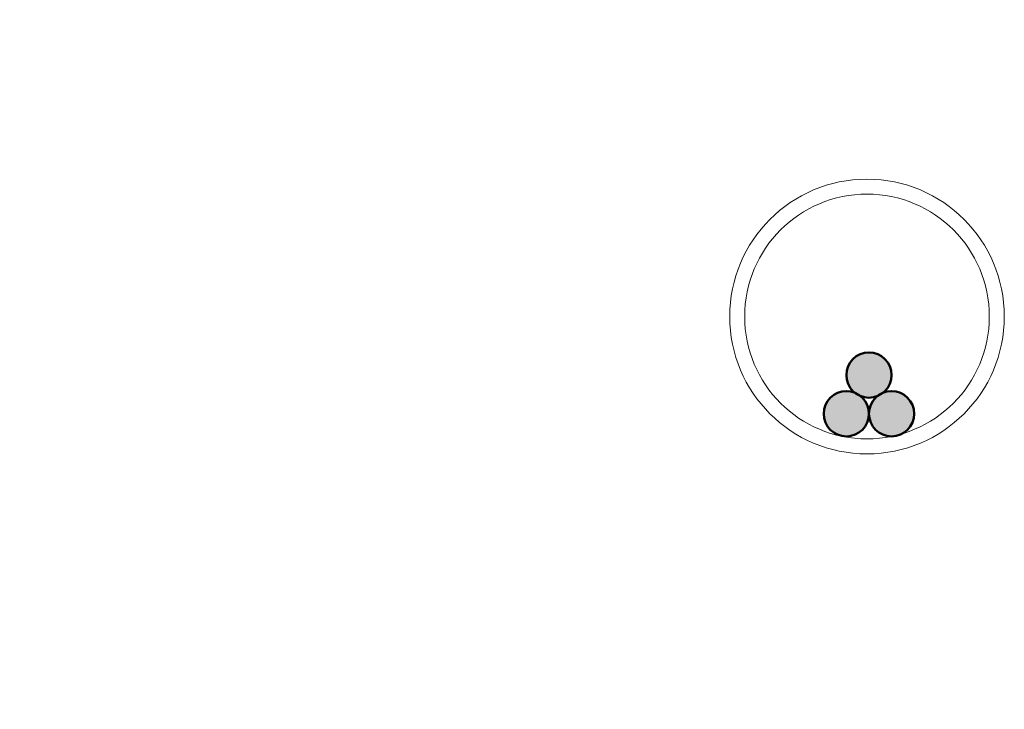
# Model space of a CAD drawing. Header units: millimetres. Extents: x 0 to 1260, y 0 to 297.
# Tile 1 of 104: x 0 to 114, y 0 to 80. Entities that reach past the tile are written whole.
import ezdxf

# ---------------------------------------------------------------- set-up
doc = ezdxf.new("R2010")
doc.units = ezdxf.units.MM
doc.linetypes.add('K5LT_BASIC', pattern=[0])
doc.linetypes.add('K5LT_THIN', pattern=[0])
doc.layers.add('Системный слой', color=7, linetype='Continuous')

# ---------------------------------------------------------------- blocks, each defined once
blk = doc.blocks.new('U124')
at = {"layer": 'Системный слой', "color": 7, "linetype": 'K5LT_THIN', "lineweight": 18}
for radius in [15.95, 14.21]:
    blk.add_circle((98.43, 45.6), radius, dxfattribs=at)
blk = doc.blocks.new('U135')
at = {"layer": 'Системный слой', "true_color": 0x666666}
for points in [[(101.28, 38.81), (101.12, 39.71), (100.67, 40.5), (99.97, 41.09), (99.11, 41.4), (98.19, 41.39), (97.34, 41.08), (96.64, 40.49), (96.19, 39.7), (96.03, 38.8), (96.19, 37.9), (96.65, 37.11), (97.36, 36.53), (98.22, 36.22), (99.13, 36.23), (99.99, 36.54), (100.68, 37.14), (101.13, 37.93)], [(98.66, 34.32), (98.5, 35.21), (98.04, 36), (97.34, 36.59), (96.48, 36.9), (95.57, 36.9), (94.71, 36.59), (94.01, 36), (93.56, 35.2), (93.4, 34.3), (93.57, 33.41), (94.03, 32.62), (94.73, 32.03), (95.59, 31.73), (96.5, 31.73), (97.36, 32.05), (98.05, 32.64), (98.51, 33.44)], [(103.91, 34.32), (103.75, 35.21), (103.29, 36), (102.59, 36.59), (101.73, 36.9), (100.82, 36.9), (99.96, 36.59), (99.27, 36), (98.81, 35.2), (98.66, 34.3), (98.82, 33.41), (99.28, 32.62), (99.98, 32.03), (100.84, 31.73), (101.76, 31.73), (102.61, 32.05), (103.31, 32.64), (103.76, 33.44)]]:
    blk.add_hatch(color=251, dxfattribs=at).paths.add_polyline_path(points)
at = {"layer": 'Системный слой', "color": 7, "linetype": 'K5LT_BASIC', "lineweight": 50}
for centre in [(98.66, 38.81), (96.03, 34.32), (101.28, 34.32)]:
    blk.add_circle(centre, 2.63, dxfattribs=at)

msp = doc.modelspace()

# ---------------------------------------------------------------- block references
at = {"layer": 'Системный слой'}
for name in ['U124', 'U135']:
    msp.add_blockref(name, (0, 0), dxfattribs=at)

doc.saveas('drawing.dxf')
